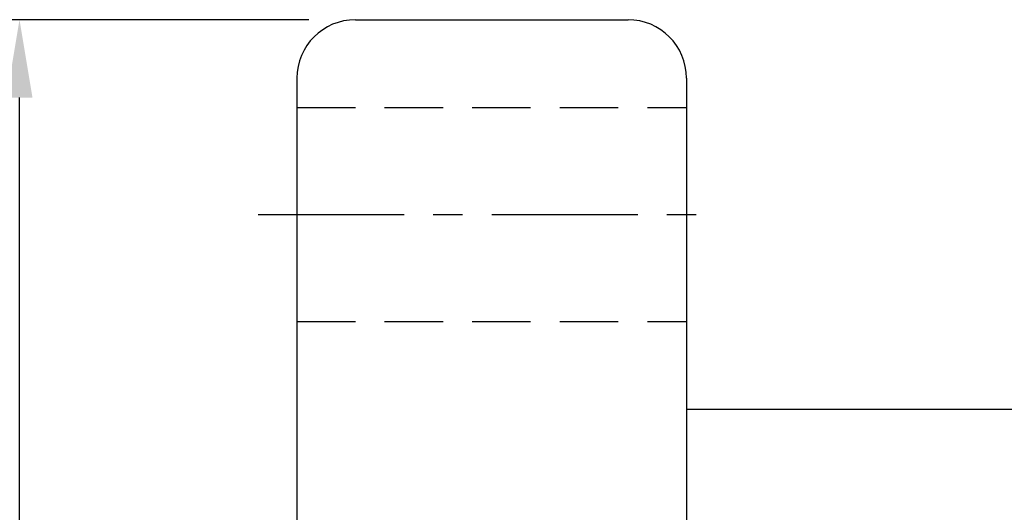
# Model space of a CAD drawing. Extents: x 13 to 593, y 42 to 137.
# Tile 22 of 44: x 103 to 128, y 100 to 112. Entities that reach past the tile are written whole.
import ezdxf

# ---------------------------------------------------------------- set-up
doc = ezdxf.new("R2010")
doc.units = 0
doc.header["$LTSCALE"] = 3
doc.header["$MEASUREMENT"] = 0
doc.header["$PDMODE"] = 1
doc.linetypes.add('CENTER', pattern=[2, 1.25, -0.25, 0.25, -0.25])
doc.linetypes.add('DASHED', pattern=[0.75, 0.5, -0.25])
doc.layers.get('DEFPOINTS').update_dxf_attribs({"linetype": 'CONTINUOUS'})
for name, color, linetype in [('CL', 1, 'CENTER'), ('DIM', 4, 'CONTINUOUS'), ('HID', 2, 'DASHED'), ('OUT', 3, 'CONTINUOUS')]:
    doc.layers.add(name, color=color, linetype=linetype)
doc.styles.add('DIM-7', font='SIMPLEX.shx', dxfattribs={"width": 0.7, "bigfont": 'chineset.shx'})
doc.dimstyles.new('CNS', dxfattribs={"dimtxt": 3.5, "dimasz": 2.5, "dimexe": 1, "dimexo": 1.5, "dimgap": 0.09, "dimtad": 0, "dimdsep": 46, "dimtxsty": 'DIM-7', "dimcen": 0.09, "dimclrd": 1, "dimclre": 1, "dimclrt": 4, "dimadec": 0, "dimazin": 0, "dimtfac": 1, "dimtix": 1, "dimtmove": 2, "dimatfit": 3, "dimfxl": 1, "dimtvp": 0.971429, "dimtolj": 1, "dimarcsym": 0})

# ---------------------------------------------------------------- blocks, each defined once
blk = doc.blocks.new('*D6')
at = {"layer": 'DEFPOINTS', "color": 0, "transparency": 16777216}
for p in [(102.579, 112.487), (111.204, 112.487), (111.204, 64.487)]:
    blk.add_point(p, dxfattribs=at)
at = {"layer": 'DIM', "color": 7, "lineweight": -2, "transparency": 16777216}
for p, q in [((110.004, 112.487), (101.779, 112.487)), ((102.579, 66.487), (102.579, 110.487)), ((110.004, 64.487), (101.779, 64.487))]:
    blk.add_line(p, q, dxfattribs=at)
at = {"layer": 'DIM', "color": 7, "transparency": 16777216}
for points in [[(102.245, 110.487), (102.912, 110.487), (102.579, 112.487)], [(102.245, 66.487), (102.912, 66.487), (102.579, 64.487)]]:
    blk.add_solid(points, dxfattribs=at)
at = {"layer": 'DIM', "color": 7, "transparency": 16777216, "insert": (100.379, 88.487), "char_height": 2.8, "attachment_point": 5, "rotation": 90, "style": 'DIM-7'}
blk.add_mtext('\\A1;%%C48', dxfattribs=at)

msp = doc.modelspace()

# ---------------------------------------------------------------- linework, layer by layer
at = {"layer": 'CL', "color": 7}
msp.add_line((108.704, 107.487), (120.704, 107.487), dxfattribs=at)
at = {"layer": 'HID', "color": 7}
for p, q in [((109.704, 110.237), (119.704, 110.237)), ((109.704, 104.737), (119.704, 104.737))]:
    msp.add_line(p, q, dxfattribs=at)
at = {"layer": 'OUT', "color": 7}
for p, q in [((111.204, 112.487), (118.204, 112.487)), ((109.704, 110.987), (109.704, 65.987)), ((119.704, 110.987), (119.704, 65.987)), ((119.704, 102.487), (149.204, 102.487))]:
    msp.add_line(p, q, dxfattribs=at)
for centre, start, end in [((111.204, 110.987), 90, 180), ((118.204, 110.987), 0, 90)]:
    msp.add_arc(centre, 1.5, start, end, dxfattribs=at)

# ---------------------------------------------------------------- dimensions: what is measured, and where the dimension line sits
at = {"layer": 'DIM', "color": 7}
dim = msp.add_linear_dim(base=(102.579, 112.487), p1=(111.204, 64.487), p2=(111.204, 112.487), angle=90, text='%%C<>', dimstyle='CNS', override={"dimscale": 0.8, "dimgap": 1, "dimtad": 1, "dimclrd": 7, "dimclre": 7, "dimclrt": 7, "dimtp": -0.1, "dimtm": 0.2, "dimtfac": 0.6, "dimtmove": 0}, dxfattribs=at)
dim.commit()
dim.dimension.update_dxf_attribs({"geometry": '*D6', "text_midpoint": (100.379, 88.487)})

doc.saveas('drawing.dxf')
